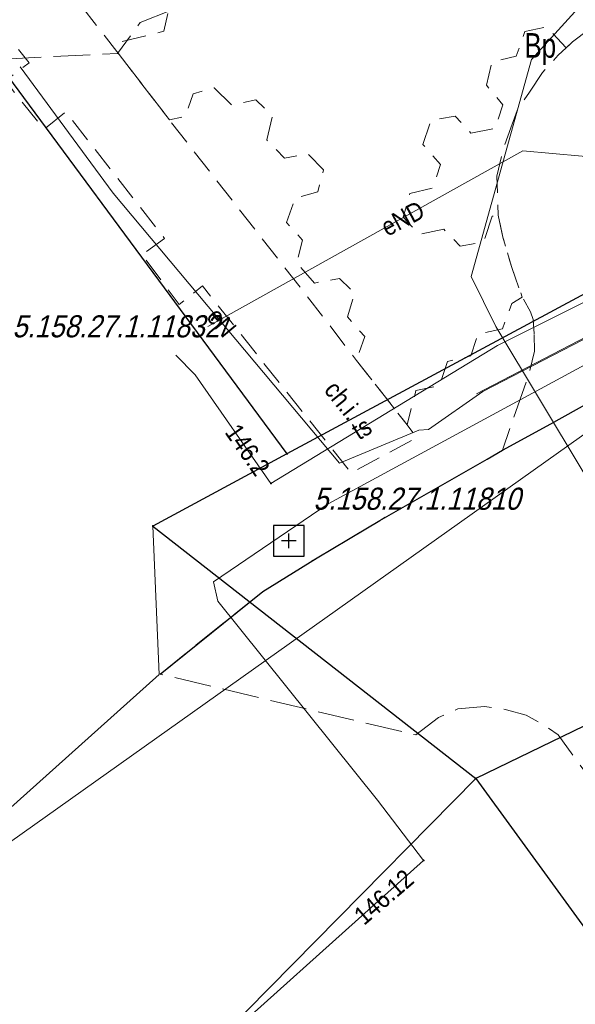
# Model space of a CAD drawing. Header units: metres. Extents: x 5552311 to 5555313, y 5709371 to 5712599.
# Tile 7 of 71: x 5554403 to 5554425, y 5710497 to 5710538. Entities that reach past the tile are written whole.
import ezdxf
from ezdxf.enums import TextEntityAlignment as Align

# ---------------------------------------------------------------- set-up
doc = ezdxf.new("R2010")
doc.units = ezdxf.units.M
doc.header["$MEASUREMENT"] = 0
doc.linetypes.add('1.0_0.5', pattern=[1.5, 1, -0.5])
doc.linetypes.add('1.5_0.5', pattern=[2, 1.5, -0.5])
doc.layers.get('0').update_dxf_attribs({"color": 2, "linetype": 'CONTINUOUS', "lineweight": 5})
for name, color, linetype in [('203-punkt graniczny', 7, 'CONTINUOUS'), ('210-oznaczenie konturu użytku gruntowego', 60, 'CONTINUOUS'), ('218-kontur użytku gruntowego', 60, 'CONTINUOUS'), ('219-działka ewidencyjna', 7, 'CONTINUOUS'), ('chodnik', 7, 'CONTINUOUS'), ('chodnik-Atr17', 7, 'CONTINUOUS'), ('jezdnia', 7, 'CONTINUOUS'), ('krawężnik', 7, 'CONTINUOUS'), ('przewód elektroenergetyczny podziemny', 7, 'CONTINUOUS'), ('przewód elektroenergetyczny podziemny - ob. projektowany', 7, 'CONTINUOUS'), ('przewód elektroenergetyczny podziemny-Atr1', 7, 'CONTINUOUS'), ('przewód gazowy', 7, 'CONTINUOUS'), ('przewód kanalizacyjny', 7, 'CONTINUOUS'), ('przewód telekomunikacyjny podziemny', 7, 'CONTINUOUS'), ('przewód telekomunikacyjny podziemny-Atr1', 7, 'CONTINUOUS'), ('rzedna', 7, 'CONTINUOUS'), ('rzedna-Atr2', 7, 'CONTINUOUS'), ('Szczegółowa osnowa geodezyjna pozioma', 7, 'CONTINUOUS'), ('Szczegółowa osnowa geodezyjna pozioma-Atr103', 7, 'CONTINUOUS')]:
    doc.layers.add(name, color=color, linetype=linetype)
doc.styles.get("Standard").update_dxf_attribs({"font": 'Working1250', "width": 0.75})

# ---------------------------------------------------------------- blocks, each defined once
blk = doc.blocks.new('203')
at = {"linetype": 'Continuous', "lineweight": 0}
h = blk.add_hatch(color=94, dxfattribs=at)
edge = h.paths.add_edge_path()
edge.add_arc((0, 0), 0.045, 0, 360)
blk = doc.blocks.new('PW01')
at = {"linetype": 'Continuous', "lineweight": 13}
h = blk.add_hatch(color=0, dxfattribs=at)
edge = h.paths.add_edge_path()
edge.add_arc((0, 0), 0.045, 0, 360)
blk = doc.blocks.new('OSSP')
at = {"color": 0}
for p, q in [((-0.626, 0.625), (-0.626, -0.625)), ((-0.626, 0.625), (-0.626, -0.625)), ((0.624, 0.625), (-0.626, 0.625)), ((0.624, 0.625), (-0.626, 0.625)), ((0.624, -0.625), (0.624, 0.625)), ((0.624, -0.625), (0.624, 0.625)), ((0.3, 0), (-0.3, 0)), ((0.3, 0), (-0.3, 0)), ((0, -0.3), (0, 0.3)), ((0, -0.3), (0, 0.3)), ((-0.626, -0.625), (0.624, -0.625)), ((-0.626, -0.625), (0.624, -0.625))]:
    blk.add_line(p, q, dxfattribs=at)

msp = doc.modelspace()

# ---------------------------------------------------------------- linework, layer by layer
at = {"layer": '218-kontur użytku gruntowego', "linetype": 'Continuous', "lineweight": 9, "flags": 128}
for points in [[(5554397.9, 5710540.87), (5554413.41, 5710519.89)], [(5554413.41, 5710519.89), (5554450.09, 5710539.61)], [(5554450.09, 5710539.61), (5554413.41, 5710519.89)], [(5554413.41, 5710519.89), (5554407.95, 5710516.95)], [(5554407.95, 5710516.95), (5554408.21, 5710510.9)], [(5554408.21, 5710510.9), (5554397.54, 5710501.36)], [(5554401.49, 5710486.78), (5554421.11, 5710506.67)], [(5554421.11, 5710506.67), (5554441.48, 5710478.68)]]:
    msp.add_lwpolyline(points, dxfattribs=at)
at = {"layer": '219-działka ewidencyjna', "color": 94, "linetype": 'Continuous', "lineweight": 30, "flags": 128}
for points in [[(5554397.9, 5710540.87), (5554413.41, 5710519.89)], [(5554450.09, 5710539.61), (5554413.41, 5710519.89)], [(5554413.41, 5710519.89), (5554407.95, 5710516.95)], [(5554407.95, 5710516.95), (5554421.11, 5710506.67)], [(5554436.97, 5710514.35), (5554421.11, 5710506.67)], [(5554421.11, 5710506.67), (5554441.48, 5710478.68)]]:
    msp.add_lwpolyline(points, dxfattribs=at)
at = {"layer": 'chodnik', "color": 8, "linetype": '1.0_0.5', "lineweight": 18, "flags": 128}
for points in [[(5554409.6, 5710545.62), (5554415.1, 5710548.81), (5554424.57, 5710554.26), (5554423.48, 5710556.08), (5554421.45, 5710554.89), (5554419.97, 5710557.46), (5554419.57, 5710558.15), (5554416.73, 5710556.51), (5554417.08, 5710555.92), (5554418.62, 5710553.3), (5554415.59, 5710551.64), (5554414.79, 5710552.95), (5554411.31, 5710550.93), (5554410.54, 5710552.2), (5554410.21, 5710552.76), (5554407.17, 5710551.01), (5554407.6, 5710550.29), (5554409.1, 5710547.77), (5554402.53, 5710543.98), (5554402, 5710544.89), (5554401.03, 5710544.35), (5554386.59, 5710567.79), (5554374.1, 5710581.99), (5554358.19, 5710600.16), (5554356.05, 5710597.82), (5554384.2, 5710565.77), (5554398.04, 5710543.15), (5554393.98, 5710542.22), (5554393.69, 5710541.86), (5554394.87, 5710540.63), (5554399, 5710541.59), (5554401.02, 5710538.25), (5554402.9, 5710535.82), (5554401.94, 5710535.09), (5554403.5, 5710533.11), (5554404.4, 5710533.82), (5554408.42, 5710528.67), (5554407.51, 5710528), (5554409.02, 5710525.97), (5554409.97, 5710526.73), (5554411.75, 5710524.49), (5554416.03, 5710519.11), (5554418.7, 5710520.56), (5554418.31, 5710521.08), (5554416.25, 5710523.69), (5554414.24, 5710526.31), (5554408.62, 5710533.5), (5554406.48, 5710536.28), (5554403.82, 5710539.7), (5554402.71, 5710541.62)], [(5554416.25, 5710523.69), (5554418.31, 5710521.08), (5554418.67, 5710522.47), (5554419.62, 5710522.66), (5554419.96, 5710523.65), (5554420.91, 5710523.88), (5554421.2, 5710524.77), (5554422.2, 5710524.98), (5554422.57, 5710526.02), (5554423, 5710526.28), (5554422.56, 5710527.53), (5554422.21, 5710528.72), (5554422.02, 5710529.61), (5554421.77, 5710529.57), (5554421.44, 5710528.53), (5554420.47, 5710528.35), (5554419.81, 5710529.04), (5554418.81, 5710528.84), (5554418.15, 5710529.53), (5554418.42, 5710530.5), (5554419.35, 5710530.72), (5554419.67, 5710531.68), (5554418.95, 5710532.49), (5554419.29, 5710533.47), (5554420.27, 5710533.65), (5554420.91, 5710532.95), (5554421.91, 5710533.16), (5554422.21, 5710534.11), (5554421.54, 5710534.91), (5554421.77, 5710535.86), (5554422.76, 5710536.09), (5554423.1, 5710537.09), (5554424.01, 5710537.29), (5554424.79, 5710536.43), (5554425.05, 5710536.67), (5554426.14, 5710537.52), (5554426.31, 5710537.61), (5554425.25, 5710538.62), (5554425.53, 5710539.51), (5554426.47, 5710539.7), (5554426.78, 5710540.65), (5554426.1, 5710541.44), (5554425.08, 5710541.22), (5554424.42, 5710541.96), (5554424.73, 5710542.88), (5554424.04, 5710543.64), (5554423.01, 5710543.39), (5554422.67, 5710542.45), (5554421.72, 5710542.21), (5554421.06, 5710542.9), (5554421.3, 5710543.86), (5554420.73, 5710544.48), (5554421.07, 5710545.43), (5554420.37, 5710546.19), (5554419.36, 5710545.95), (5554419.01, 5710544.97), (5554418.05, 5710544.73), (5554417.41, 5710545.45), (5554417.69, 5710546.4), (5554416.95, 5710547.19), (5554415.94, 5710546.93), (5554415.31, 5710547.69), (5554415.49, 5710548.3), (5554415.1, 5710548.81), (5554409.6, 5710545.62), (5554409.85, 5710545.29), (5554409.61, 5710544.58), (5554410.32, 5710543.84), (5554410.11, 5710542.98), (5554409.12, 5710542.67), (5554408.87, 5710541.88), (5554407.93, 5710541.56), (5554407.56, 5710540.65), (5554406.63, 5710540.37), (5554406.32, 5710539.35), (5554407.01, 5710538.56), (5554408, 5710538.75), (5554408.63, 5710538.15), (5554408.4, 5710537.11), (5554406.64, 5710536.67), (5554406.48, 5710536.28), (5554408.62, 5710533.5), (5554409.27, 5710533.64), (5554409.59, 5710534.56), (5554410.45, 5710534.8), (5554411.15, 5710534.11), (5554412.14, 5710534.31), (5554412.82, 5710533.65), (5554412.59, 5710532.68), (5554413.31, 5710531.94), (5554414.26, 5710532.12), (5554414.9, 5710531.46), (5554414.67, 5710530.56), (5554413.74, 5710530.3), (5554413.39, 5710529.31), (5554414.05, 5710528.59), (5554413.81, 5710527.68), (5554414.53, 5710526.85), (5554415.56, 5710527.04), (5554416.17, 5710526.44), (5554415.88, 5710525.47), (5554416.58, 5710524.67)]]:
    msp.add_lwpolyline(points, close=True, dxfattribs=at)
at = {"layer": 'jezdnia', "color": 8, "linetype": '1.5_0.5', "lineweight": 18, "flags": 128}
for points in [[(5554412.43, 5710514.29), (5554408.24, 5710510.92), (5554418.66, 5710508.44), (5554419.59, 5710509.15), (5554420.38, 5710509.5), (5554421.46, 5710509.6), (5554422.36, 5710509.47), (5554423.16, 5710509.24), (5554423.89, 5710508.85), (5554424.46, 5710508.45), (5554428.69, 5710502.64), (5554439.05, 5710488.34), (5554439.27, 5710487.75), (5554439.32, 5710487.1), (5554439.14, 5710486.55), (5554438.1, 5710485.76), (5554437.65, 5710485.71), (5554436.85, 5710485.85), (5554441.68, 5710479.01), (5554444.19, 5710480.86), (5554442.45, 5710483.36), (5554443.47, 5710484.11), (5554467.28, 5710501.44), (5554488.48, 5710516.77), (5554505.22, 5710528.95), (5554521.64, 5710540.81), (5554534.16, 5710549.88), (5554542.28, 5710555.84), (5554542.73, 5710556.08), (5554548.69, 5710558.31), (5554550.14, 5710558.79), (5554550.8, 5710559.03), (5554551.51, 5710559.12), (5554552.37, 5710559.08), (5554553.78, 5710558.9), (5554554.78, 5710558.61), (5554555.64, 5710558.2), (5554556.75, 5710557.41), (5554557.27, 5710556.62), (5554557.72, 5710555.64), (5554562.19, 5710557.43), (5554562.14, 5710560.52), (5554558, 5710570.33), (5554557.22, 5710570.54), (5554556.66, 5710571.02), (5554556.14, 5710571.5), (5554555.73, 5710572.18), (5554551.34, 5710570.77), (5554551.5, 5710569.95), (5554551.48, 5710569.22), (5554551.26, 5710568.27), (5554550.9, 5710567.4), (5554550.49, 5710566.63), (5554550, 5710565.93), (5554549.32, 5710565.24), (5554547.89, 5710564.5), (5554545.11, 5710563.32), (5554541.28, 5710561.94), (5554534.34, 5710559.41), (5554531.12, 5710560.98), (5554521.77, 5710557.63), (5554514.14, 5710555.67), (5554512.15, 5710552.94), (5554509.31, 5710551.99), (5554508.96, 5710551.99), (5554508.15, 5710552.25), (5554507.64, 5710552.54), (5554506.95, 5710553.08), (5554506.33, 5710553.74), (5554505.62, 5710554.6), (5554504.27, 5710557.08), (5554503.76, 5710559.81), (5554500.07, 5710560.85), (5554495.64, 5710558.86), (5554496.41, 5710557.66), (5554496.92, 5710556.29), (5554497.23, 5710555.1), (5554497.4, 5710553.9), (5554497.47, 5710552.1), (5554497.29, 5710550.89), (5554497.03, 5710549.78), (5554496.59, 5710548.91), (5554496.04, 5710547.96), (5554495.73, 5710547.56), (5554494.8, 5710547.25), (5554491.67, 5710548.63), (5554486.93, 5710547.1), (5554485.39, 5710546.56), (5554480.26, 5710544.86), (5554478.27, 5710541.32), (5554476.06, 5710540.6), (5554472.16, 5710539.33), (5554470.22, 5710538.71), (5554468.48, 5710538.32), (5554467.02, 5710538.21), (5554465.68, 5710538.2), (5554464.68, 5710538.33), (5554463.62, 5710538.55), (5554462.32, 5710538.98), (5554460.78, 5710539.89), (5554459.64, 5710540.79), (5554459.04, 5710541.45), (5554456.35, 5710545.55), (5554450.55, 5710542.97), (5554450.88, 5710541.78), (5554451.08, 5710540.23), (5554451.01, 5710538.73), (5554450.66, 5710537.42), (5554450.07, 5710535.93), (5554449.39, 5710534.73), (5554448.6, 5710533.68), (5554447.4, 5710532.83), (5554442.88, 5710530.78), (5554440.1, 5710529.43), (5554437.5, 5710528.21), (5554433.01, 5710525.89), (5554428.59, 5710523.58), (5554424.16, 5710521.11), (5554422.19, 5710520.04), (5554421.57, 5710519.67), (5554417.2, 5710517.18), (5554414.65, 5710515.66)], [(5554423.49, 5710524.76), (5554423.5, 5710524.08), (5554423.27, 5710523.12), (5554422.19, 5710520.04), (5554424.16, 5710521.11), (5554428.59, 5710523.58), (5554433.01, 5710525.89), (5554429.02, 5710525.66), (5554428.06, 5710526.15), (5554427.22, 5710526.64), (5554426.77, 5710527.04), (5554426.29, 5710528.2), (5554426.08, 5710528.67), (5554425.81, 5710529.6), (5554425.75, 5710529.8), (5554425.68, 5710530.16), (5554425.67, 5710530.74), (5554425.75, 5710531.22), (5554425.92, 5710531.76), (5554426.18, 5710532.33), (5554426.53, 5710532.87), (5554426.9, 5710533.34), (5554427.37, 5710533.84), (5554427.88, 5710534.29), (5554431.3, 5710536.35), (5554431.9, 5710536.68), (5554432.79, 5710537.03), (5554433.3, 5710537.11), (5554433.82, 5710537.08), (5554434.46, 5710536.98), (5554435.04, 5710536.81), (5554435.57, 5710536.62), (5554436.05, 5710536.38), (5554436.49, 5710536.06), (5554436.99, 5710535.62), (5554437.38, 5710535.1), (5554439.15, 5710532.63), (5554448.02, 5710538.58), (5554448.29, 5710538.82), (5554448.5, 5710539), (5554448.52, 5710539.31), (5554434.27, 5710560.71), (5554430.08, 5710557.92), (5554424.57, 5710554.26), (5554424.97, 5710553.64), (5554420.86, 5710550.76), (5554425.14, 5710544.32), (5554427.99, 5710546.27), (5554428.77, 5710546.5), (5554429.14, 5710546.49), (5554429.5, 5710546.43), (5554429.84, 5710546.27), (5554430.15, 5710546.04), (5554430.29, 5710545.76), (5554430.67, 5710544.85), (5554430.94, 5710543.91), (5554430.89, 5710543.59), (5554430.85, 5710542.88), (5554430.75, 5710542.26), (5554430.35, 5710541.02), (5554429.91, 5710540.35), (5554429.16, 5710539.47), (5554428.71, 5710539.04), (5554426.31, 5710537.61), (5554426.14, 5710537.52), (5554425.05, 5710536.67), (5554424.79, 5710536.43), (5554424.46, 5710536.13), (5554423.82, 5710535.42), (5554423.29, 5710534.63), (5554422.8, 5710533.88), (5554422.53, 5710533.17), (5554422.22, 5710532.26), (5554421.97, 5710531.2), (5554422.02, 5710529.61), (5554422.21, 5710528.72), (5554422.56, 5710527.53), (5554423, 5710526.28), (5554423.34, 5710525.67), (5554423.44, 5710525.37)]]:
    msp.add_lwpolyline(points, close=True, dxfattribs=at)
at = {"layer": 'krawężnik', "color": 8, "linetype": 'Continuous', "lineweight": 25, "flags": 128}
msp.add_lwpolyline([(5554408.24, 5710510.92), (5554412.43, 5710514.29), (5554414.65, 5710515.66), (5554417.2, 5710517.18), (5554421.57, 5710519.67), (5554422.19, 5710520.04), (5554424.16, 5710521.11), (5554428.59, 5710523.58), (5554433.01, 5710525.89), (5554437.5, 5710528.21), (5554440.1, 5710529.43), (5554442.88, 5710530.78), (5554447.4, 5710532.83), (5554448.6, 5710533.68), (5554449.39, 5710534.73), (5554450.07, 5710535.93), (5554450.66, 5710537.42), (5554451.01, 5710538.73), (5554451.08, 5710540.23), (5554450.88, 5710541.78), (5554450.55, 5710542.97)], dxfattribs=at)
at = {"layer": 'przewód elektroenergetyczny podziemny', "color": 1, "linetype": 'Continuous', "lineweight": 18, "flags": 128}
for points in [[(5554402.54, 5710535.66), (5554406.33, 5710530.51), (5554415.56, 5710519.51), (5554418.79, 5710520.86), (5554419.18, 5710520.89), (5554421.39, 5710522.43), (5554437.3, 5710530.65), (5554442.05, 5710532.83), (5554442.28, 5710533.22), (5554447.43, 5710536.26)], [(5554410.19, 5710525.08), (5554423.02, 5710532.24), (5554431.49, 5710531.47), (5554436.96, 5710534.44)]]:
    msp.add_lwpolyline(points, dxfattribs=at)
at = {"layer": 'przewód elektroenergetyczny podziemny - ob. projektowany', "color": 1, "linetype": '1.5_0.5', "lineweight": 18, "flags": 128}
msp.add_lwpolyline([(5554423.33, 5710543.07), (5554422.87, 5710543.61), (5554407.43, 5710537.46), (5554406.5, 5710536.2), (5554402.12, 5710535.99)], dxfattribs=at)
at = {"layer": 'przewód gazowy', "color": 40, "linetype": 'Continuous', "lineweight": 18, "flags": 128}
msp.add_lwpolyline([(5554458.63, 5710544.72), (5554458.1, 5710544.34), (5554451.6, 5710539.31), (5554451.16, 5710539.12), (5554449.01, 5710537.31), (5554447.71, 5710535.78), (5554439.6, 5710531.12), (5554415.09, 5710517.86), (5554410.42, 5710514.68), (5554410.59, 5710513.89), (5554417.1, 5710505.78), (5554418.98, 5710503.33), (5554408.77, 5710494.17), (5554397.3, 5710483.62), (5554390.23, 5710475.47)], dxfattribs=at)
msp.add_lwpolyline([(5554458.63, 5710544.72), (5554458.1, 5710544.34), (5554451.6, 5710539.31), (5554451.16, 5710539.12), (5554449.01, 5710537.31), (5554447.71, 5710535.78), (5554439.6, 5710531.12), (5554415.09, 5710517.86), (5554410.42, 5710514.68), (5554410.59, 5710513.89), (5554417.1, 5710505.78), (5554418.98, 5710503.33), (5554408.77, 5710494.17), (5554397.3, 5710483.62), (5554390.23, 5710475.47)], dxfattribs=at)
at = {"layer": 'przewód kanalizacyjny', "color": 34, "linetype": 'Continuous', "lineweight": 18, "flags": 128}
msp.add_lwpolyline([(5554430.94, 5710510.08), (5554421.93, 5710525.08), (5554420.92, 5710527.11), (5554423.38, 5710535.95), (5554436.54, 5710550.44)], dxfattribs=at)
at = {"layer": 'przewód telekomunikacyjny podziemny', "color": 30, "linetype": 'Continuous', "lineweight": 18, "flags": 128}
for points in [[(5554451.62, 5710615.26), (5554451.25, 5710615.01), (5554445.5, 5710612.03), (5554439.88, 5710609.43), (5554431.8, 5710606.18), (5554420.5, 5710599.89), (5554413.04, 5710595.05), (5554418.43, 5710587.27), (5554421.85, 5710580.69), (5554423.62, 5710578.89), (5554425.07, 5710576.9), (5554428.95, 5710571.78), (5554432.09, 5710567.46), (5554439.67, 5710557.33), (5554446.17, 5710546.45), (5554449.55, 5710541.81), (5554450.74, 5710539.67), (5554440.28, 5710534.28), (5554434.87, 5710531.22), (5554426.77, 5710526.7), (5554421.99, 5710524.3), (5554412.76, 5710518.69), (5554409.67, 5710523.11), (5554408.89, 5710523.91)], [(5554374.01, 5710454.75), (5554369.95, 5710464.56), (5554368.86, 5710465.36), (5554380.31, 5710483.95), (5554389.55, 5710494.24), (5554395.67, 5710499.5), (5554427.9, 5710522.38), (5554455.78, 5710532.81), (5554483.92, 5710541.5), (5554524.38, 5710553.96), (5554539.21, 5710559.79), (5554555.97, 5710566.98), (5554585.2, 5710580.72), (5554598.19, 5710584.52), (5554607.28, 5710586.33), (5554615.01, 5710584.66), (5554643.84, 5710573.06)], [(5554417.46, 5710586.08), (5554417.53, 5710585.55), (5554429.97, 5710566), (5554432.27, 5710564.26), (5554445.48, 5710544.65), (5554445.62, 5710544.44), (5554445.73, 5710544.23), (5554449.01, 5710539.11), (5554441.92, 5710533.29), (5554441.76, 5710533.08), (5554441.56, 5710532.94), (5554421.13, 5710522.34)]]:
    msp.add_lwpolyline(points, dxfattribs=at)

# ---------------------------------------------------------------- block references
at = {"layer": '203-punkt graniczny', "color": 8, "linetype": 'Continuous', "lineweight": 18}
for p in [(5554413.41, 5710519.89), (5554407.95, 5710516.95), (5554421.11, 5710506.67)]:
    msp.add_blockref('203', p, dxfattribs=at)
at = {"layer": 'rzedna', "color": 30, "linetype": 'Continuous', "lineweight": 18}
msp.add_blockref('PW01', (5554412.76, 5710518.69), dxfattribs=at)
at = {"layer": 'rzedna', "color": 40, "linetype": 'Continuous', "lineweight": 18}
msp.add_blockref('PW01', (5554418.98, 5710503.33), dxfattribs=at)
msp.add_blockref('PW01', (5554418.98, 5710503.33), dxfattribs=at)
at = {"layer": 'Szczegółowa osnowa geodezyjna pozioma', "color": 8, "linetype": 'Continuous', "lineweight": 18}
msp.add_blockref('OSSP', (5554413.487, 5710516.343), dxfattribs=at)

# ---------------------------------------------------------------- texts
at = {"layer": '210-oznaczenie konturu użytku gruntowego', "linetype": 'Continuous', "lineweight": 18, "width": 0.79}
msp.add_text('Bp', height=1, dxfattribs=at).set_placement((5554423.09, 5710536.03))
at = {"layer": 'chodnik-Atr17', "color": 8, "width": 0.9}
msp.add_text('ch.i.', height=0.75, rotation=308.503, dxfattribs=at).set_placement((5554414.89, 5710522.48))
at = {"layer": 'przewód elektroenergetyczny podziemny-Atr1', "color": 1, "width": 0.9}
for s, rotation, p in [('eND', 27.873, (5554417.33, 5710529.06)), ('eN', 309.999, (5554410.38, 5710525.69))]:
    msp.add_text(s, height=0.75, rotation=rotation, dxfattribs=at).set_placement(p, align=Align.MIDDLE_LEFT)
at = {"layer": 'przewód telekomunikacyjny podziemny-Atr1', "color": 30, "width": 0.9}
msp.add_text('ts', height=0.75, rotation=31.291, dxfattribs=at).set_placement((5554416.15, 5710520.75), align=Align.MIDDLE_LEFT)
at = {"layer": 'rzedna-Atr2', "color": 30, "lineweight": 5, "width": 0.9}
msp.add_text('146.2', height=0.75, rotation=304.957, dxfattribs=at).set_placement((5554411.16, 5710520.98), align=Align.MIDDLE_LEFT)
at = {"layer": 'rzedna-Atr2', "color": 40, "lineweight": 5, "width": 0.9}
msp.add_text('146.12', height=0.75, rotation=40.592, dxfattribs=at).set_placement((5554416.31, 5710500.94), align=Align.MIDDLE_LEFT)
at = {"layer": 'Szczegółowa osnowa geodezyjna pozioma-Atr103', "color": 8, "oblique": 15, "width": 0.9}
for s, p in [('5.158.27.1.11832', (5554402.223, 5710524.368)), ('5.158.27.1.11810', (5554414.487, 5710517.343))]:
    msp.add_text(s, height=0.9, dxfattribs=at).set_placement(p, align=Align.BOTTOM_LEFT)

doc.saveas('drawing.dxf')
